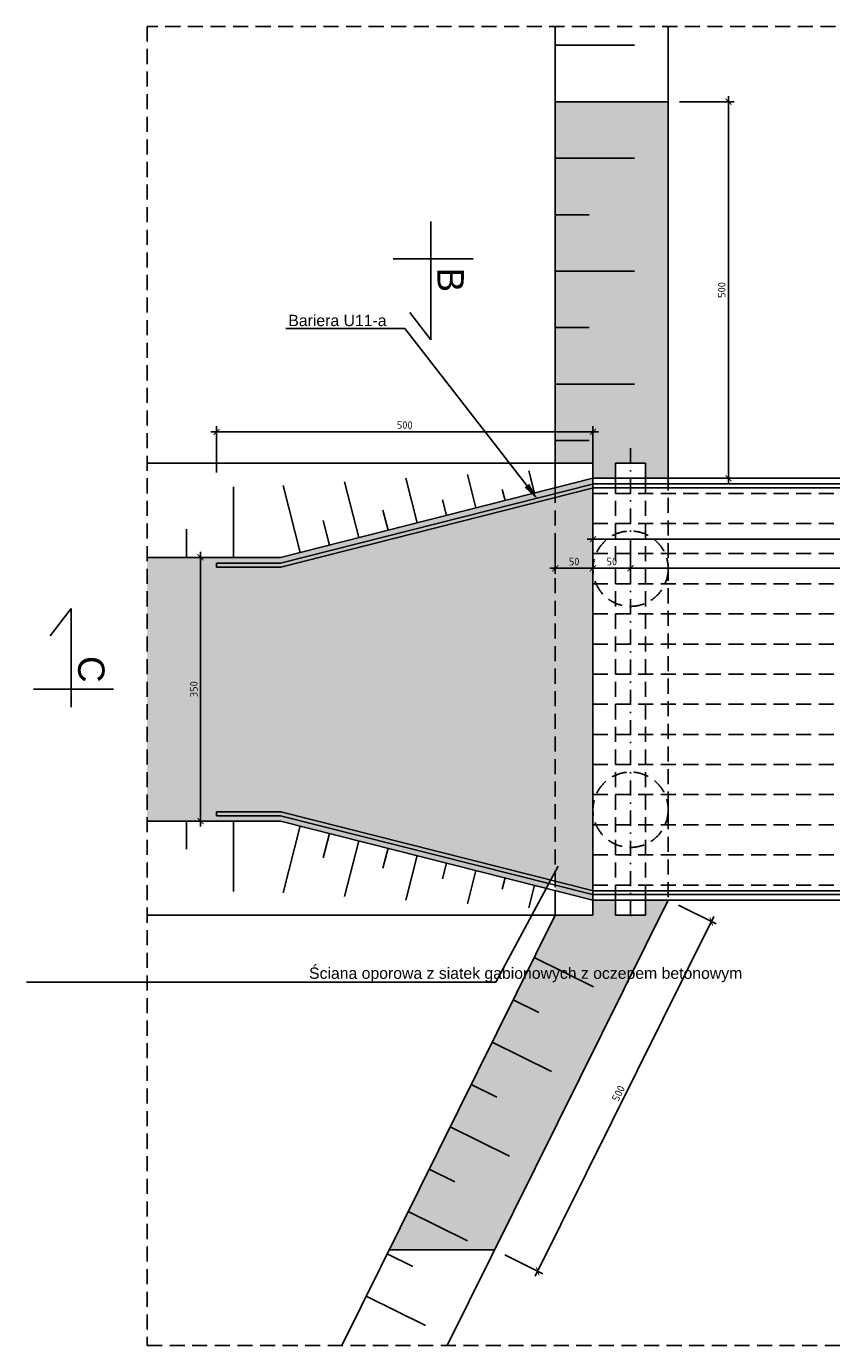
# Model space of a CAD drawing. Header units: millimetres. Extents: x 39946 to 45217, y -14924 to -13018.
# Tile 1 of 10: x 39946 to 41016, y -14865 to -13114. Entities that reach past the tile are written whole.
import ezdxf
from ezdxf import colors
from ezdxf.entities.mleader import LeaderData, LeaderLine
from ezdxf.math import Vec2, Vec3

# ---------------------------------------------------------------- set-up
doc = ezdxf.new("R2010")
doc.units = ezdxf.units.MM
doc.header["$LTSCALE"] = 40
doc.header["$PDMODE"] = 35
doc.header["$PDSIZE"] = 10
doc.linetypes.add('DASHDOT', pattern=[1, 0.5, -0.25, 0, -0.25])
doc.linetypes.add('DASHED', pattern=[0.75, 0.5, -0.25])
doc.layers.get('0').transparency = 0.4
doc.layers.get('Defpoints').transparency = 0.4
for name, color, linetype in [('K01', 94, 'Continuous'), ('K02', 253, 'Continuous'), ('K025', 161, 'Continuous'), ('K035', 40, 'Continuous')]:
    doc.layers.add(name, color=color, linetype=linetype)
doc.styles.get("Standard").update_dxf_attribs({"font": 'isocpeur.ttf', "height": 10})
doc.linetypes.add('ZIGZAG', pattern='A,0.00254,-5.08,[131,ltypeshp.shx,S=5.08,R=0,X=-5.08,Y=0],-10.16,[131,ltypeshp.shx,S=5.08,R=180,X=5.08,Y=0],-5.08', length=20.32254)
doc.dimstyles.new('ARCHIC', dxfattribs={"dimtxt": 10, "dimasz": 8, "dimexe": 7.5, "dimexo": 15, "dimgap": 4, "dimtad": 1, "dimdec": 1, "dimrnd": 0.5, "dimtxsty": 'Standard', "dimblk": 'ARCHTICK', "dimcen": 12.5, "dimdle": 7.5, "dimclrd": 94, "dimclre": 94, "dimclrt": 151, "dimazin": 2, "dimtfac": 1, "dimtdec": 1, "dimtmove": 2, "dimatfit": 3, "dimfxl": 7.5, "dimarcsym": 0})

# ---------------------------------------------------------------- blocks, each defined once
blk = doc.blocks.new('_ArchTick')
at = {"color": 0, "linetype": 'ByBlock', "const_width": 0.15}
blk.add_lwpolyline([(-0.5, -0.5), (0.5, 0.5)], dxfattribs=at)
blk = doc.blocks.new('*D219')
at = {"layer": 'Defpoints', "color": 0}
for p in [(40798.9, -13214), (40878.9, -13214), (40798.9, -13714)]:
    blk.add_point(p, dxfattribs=at)
at = {"layer": 'K025', "color": 94, "lineweight": -2}
for p, q in [((40813.9, -13214), (40886.4, -13214)), ((40878.9, -13721.5), (40878.9, -13206.5)), ((40813.9, -13714), (40886.4, -13714))]:
    blk.add_line(p, q, dxfattribs=at)
at = {"layer": 'K025', "color": 94, "lineweight": -2, "xscale": 8, "yscale": 8, "zscale": 8}
for p, rotation in [((40878.9, -13214), 90), ((40878.9, -13714), 270)]:
    blk.add_blockref('_ArchTick', p, dxfattribs=dict(at, rotation=rotation))
at = {"layer": 'K025', "color": 151, "insert": (40869.9, -13464), "char_height": 10, "attachment_point": 5, "rotation": 90}
blk.add_mtext('500', dxfattribs=at)
blk = doc.blocks.new('*D221')
at = {"layer": 'Defpoints', "color": 0}
for p in [(40748.9, -13784.1), (41598.9, -13784.1), (41598.9, -13833.5)]:
    blk.add_point(p, dxfattribs=at)
at = {"layer": 'K025', "color": 94, "lineweight": -2}
for p, q in [((40748.9, -13799.1), (40748.9, -13841)), ((41598.9, -13799.1), (41598.9, -13841)), ((40741.4, -13833.5), (41606.4, -13833.5))]:
    blk.add_line(p, q, dxfattribs=at)
at = {"layer": 'K025', "color": 94, "lineweight": -2, "xscale": 8, "yscale": 8, "zscale": 8, "rotation": 180}
blk.add_blockref('_ArchTick', (40748.9, -13833.5), dxfattribs=at)
at = {"layer": 'K025', "color": 94, "lineweight": -2, "xscale": 8, "yscale": 8, "zscale": 8}
blk.add_blockref('_ArchTick', (41598.9, -13833.5), dxfattribs=at)
at = {"layer": 'K025', "color": 151, "insert": (41173.9, -13824.5), "char_height": 10, "attachment_point": 5}
blk.add_mtext('850', dxfattribs=at)
blk = doc.blocks.new('*D222')
at = {"layer": 'Defpoints', "color": 0}
for p in [(40698.9, -13784.1), (40748.9, -13784.1), (40698.9, -13833.5)]:
    blk.add_point(p, dxfattribs=at)
at = {"layer": 'K025', "color": 94, "lineweight": -2}
for p, q in [((40698.9, -13799.1), (40698.9, -13841)), ((40748.9, -13799.1), (40748.9, -13841)), ((40756.4, -13833.5), (40691.4, -13833.5))]:
    blk.add_line(p, q, dxfattribs=at)
at = {"layer": 'K025', "color": 94, "lineweight": -2, "xscale": 8, "yscale": 8, "zscale": 8, "rotation": 180}
blk.add_blockref('_ArchTick', (40698.9, -13833.5), dxfattribs=at)
at = {"layer": 'K025', "color": 94, "lineweight": -2, "xscale": 8, "yscale": 8, "zscale": 8}
blk.add_blockref('_ArchTick', (40748.9, -13833.5), dxfattribs=at)
at = {"layer": 'K025', "color": 151, "insert": (40723.9, -13824.5), "char_height": 10, "attachment_point": 5}
blk.add_mtext('50', dxfattribs=at)
blk = doc.blocks.new('*D225')
at = {"layer": 'Defpoints', "color": 0}
for p in [(40798.9, -14274), (40568.5, -14738.5), (40625.6, -14766.8)]:
    blk.add_point(p, dxfattribs=at)
at = {"layer": 'K025', "color": 94, "lineweight": -2}
for p, q in [((40812.3, -14280.7), (40862.7, -14305.7)), ((40859.3, -14295.7), (40622.3, -14773.5)), ((40581.9, -14745.1), (40632.3, -14770.1))]:
    blk.add_line(p, q, dxfattribs=at)
at = {"layer": 'K025', "color": 94, "lineweight": -2, "xscale": 8, "yscale": 8, "zscale": 8}
for p, rotation in [((40856, -14302.4), 63.61424627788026), ((40625.6, -14766.8), 243.6142462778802)]:
    blk.add_blockref('_ArchTick', p, dxfattribs=dict(at, rotation=rotation))
at = {"layer": 'K025', "color": 151, "insert": (40732.7, -14530.6), "char_height": 10, "attachment_point": 5, "rotation": 63.6142}
blk.add_mtext('500', dxfattribs=at)
blk = doc.blocks.new('*D227')
at = {"layer": 'Defpoints', "color": 0}
for p in [(40106.8, -13819), (40106.8, -14169), (40177.8, -14169)]:
    blk.add_point(p, dxfattribs=at)
at = {"layer": 'K025', "color": 94, "lineweight": -2}
for p, q in [((40121.8, -13819), (40185.3, -13819)), ((40177.8, -13811.5), (40177.8, -14176.5)), ((40121.8, -14169), (40185.3, -14169))]:
    blk.add_line(p, q, dxfattribs=at)
at = {"layer": 'K025', "color": 94, "lineweight": -2, "xscale": 8, "yscale": 8, "zscale": 8}
for p, rotation in [((40177.8, -13819), 90), ((40177.8, -14169), 270)]:
    blk.add_blockref('_ArchTick', p, dxfattribs=dict(at, rotation=rotation))
at = {"layer": 'K025', "color": 151, "insert": (40168.8, -13994), "char_height": 10, "attachment_point": 5, "rotation": 90}
blk.add_mtext('350', dxfattribs=at)
blk = doc.blocks.new('*D241')
at = {"layer": 'Defpoints', "color": 0}
for p in [(40198.9, -13652.4), (40198.9, -13721.5), (40698.9, -13721.5)]:
    blk.add_point(p, dxfattribs=at)
at = {"layer": 'K01', "color": 94, "lineweight": -2}
for p, q in [((40706.4, -13652.4), (40191.4, -13652.4)), ((40198.9, -13706.5), (40198.9, -13644.9)), ((40698.9, -13706.5), (40698.9, -13644.9))]:
    blk.add_line(p, q, dxfattribs=at)
at = {"layer": 'K01', "color": 94, "lineweight": -2, "xscale": 8, "yscale": 8, "zscale": 8, "rotation": 180}
blk.add_blockref('_ArchTick', (40198.9, -13652.4), dxfattribs=at)
at = {"layer": 'K01', "color": 94, "lineweight": -2, "xscale": 8, "yscale": 8, "zscale": 8}
blk.add_blockref('_ArchTick', (40698.9, -13652.4), dxfattribs=at)
at = {"layer": 'K01', "color": 151, "insert": (40448.9, -13643.4), "char_height": 10, "attachment_point": 5}
blk.add_mtext('500', dxfattribs=at)
blk = doc.blocks.new('*D242')
at = {"layer": 'Defpoints', "color": 0}
for p in [(42048.9, -13636.3), (41548.9, -13704), (42048.9, -13704), (41598.9, -13794.9), (40698.9, -13854), (41598.9, -13854)]:
    blk.add_point(p, dxfattribs=at)
at = {"layer": 'K01', "color": 94, "lineweight": -2}
for p, q in [((40691.4, -13794.9), (41606.4, -13794.9)), ((40698.9, -13839), (40698.9, -13787.4)), ((41598.9, -13839), (41598.9, -13787.4))]:
    blk.add_line(p, q, dxfattribs=at)
at = {"layer": 'K02', "color": 94, "lineweight": -2}
for p, q in [((41541.4, -13636.3), (42056.4, -13636.3)), ((41548.9, -13689), (41548.9, -13628.8)), ((42048.9, -13689), (42048.9, -13628.8))]:
    blk.add_line(p, q, dxfattribs=at)
at = {"layer": 'K01', "color": 94, "lineweight": -2, "xscale": 8, "yscale": 8, "zscale": 8, "rotation": 180}
blk.add_blockref('_ArchTick', (40698.9, -13794.9), dxfattribs=at)
at = {"layer": 'K01', "color": 94, "lineweight": -2, "xscale": 8, "yscale": 8, "zscale": 8}
blk.add_blockref('_ArchTick', (41598.9, -13794.9), dxfattribs=at)
at = {"layer": 'K02', "color": 94, "lineweight": -2, "xscale": 8, "yscale": 8, "zscale": 8, "rotation": 180}
blk.add_blockref('_ArchTick', (41548.9, -13636.3), dxfattribs=at)
at = {"layer": 'K02', "color": 94, "lineweight": -2, "xscale": 8, "yscale": 8, "zscale": 8}
blk.add_blockref('_ArchTick', (42048.9, -13636.3), dxfattribs=at)
at = {"layer": 'K01', "color": 151, "insert": (41148.9, -13785.9), "char_height": 10, "attachment_point": 5}
blk.add_mtext('900', dxfattribs=at)
at = {"layer": 'K02', "color": 151, "insert": (41798.9, -13627.3), "char_height": 10, "attachment_point": 5}
blk.add_mtext('500', dxfattribs=at)
blk = doc.blocks.new('*D243')
at = {"layer": 'Defpoints', "color": 0}
for p in [(40648.9, -13784.1), (40698.9, -13784.1), (40648.9, -13833.5)]:
    blk.add_point(p, dxfattribs=at)
at = {"layer": 'K01', "color": 94, "lineweight": -2}
for p, q in [((40648.9, -13799.1), (40648.9, -13841)), ((40698.9, -13799.1), (40698.9, -13841)), ((40706.4, -13833.5), (40641.4, -13833.5))]:
    blk.add_line(p, q, dxfattribs=at)
at = {"layer": 'K01', "color": 94, "lineweight": -2, "xscale": 8, "yscale": 8, "zscale": 8, "rotation": 180}
blk.add_blockref('_ArchTick', (40648.9, -13833.5), dxfattribs=at)
at = {"layer": 'K01', "color": 94, "lineweight": -2, "xscale": 8, "yscale": 8, "zscale": 8}
blk.add_blockref('_ArchTick', (40698.9, -13833.5), dxfattribs=at)
at = {"layer": 'K01', "color": 151, "insert": (40673.9, -13824.5), "char_height": 10, "attachment_point": 5}
blk.add_mtext('50', dxfattribs=at)

msp = doc.modelspace()

# ---------------------------------------------------------------- hatches: boundary and pattern name
at = {"layer": 'K01'}
h = msp.add_hatch(dxfattribs=at)
h.set_pattern_fill('GRAVEL', color=256)
h.set_pattern_definition([(228.01279, (40446.663, -13932.4285), (-203.2, -228.6), [3.4172, -338.30484]), (184.96974, (40444.377, -13934.9685), (304.7999999, 25.4000014), [5.86405, -580.5405]), (132.51045, (40438.535, -13935.4765), (254, -279.4), [4.1348, -409.34723]), (267.27369, (40428.629, -13941.8265), (25.4, 508), [5.34005, -528.66437]), (292.83365, (40428.375, -13947.1605), (-127, 304.8), [5.23634, -518.3981]), (357.27369, (40430.407, -13951.9865), (-508, 25.4), [5.34005, -528.66437]), (37.69424, (40435.74105, -13952.2405), (-330.2, -254), [7.06194, -699.13115]), (72.25533, (40441.32905, -13947.9225), (177.8, 558.8), [6.6672, -660.05257]), (121.42957, (40443.361, -13941.5725), (-203.2, 330.2), [5.35813, -530.45546]), (175.23636, (40440.567, -13937.0005), (279.4, -25.4), [6.11713, -299.73937]), (222.39744, (40434.47105, -13936.4925), (-304.8, -279.4), [7.91078, -783.16773]), (138.81407, (40453.775, -13942.0805), (-177.8, 152.4), [2.70005, -267.30566]), (171.46923, (40451.743, -13940.3025), (330.2, -50.8), [5.1368, -508.5464]), (225, (40446.663, -13939.54), (4e-15, -25.4), [3.5921, -32.3289]), (203.1986, (40444.885, -13936.4925), (127, 50.8), [1.9344, -191.5062]), (291.8014, (40443.107, -13937.2545), (-25.4, 76.2), [2.73566, -134.0475]), (30.96376, (40444.123, -13939.7945), (76.2, 50.8), [4.4432, -143.663]), (161.565, (40447.933, -13937.5085), (50.8, -25.4), [3.2129, -77.109]), (16.38954, (40428.375, -13937.2545), (254, 76.2), [4.5009, -445.58827]), (70.34618, (40432.693, -13935.9845), (-101.6, -279.4), [3.776, -373.82216]), (293.1986, (40447.933, -13932.4285), (-50.8, 127), [3.8688, -189.57184]), (343.61046, (40449.457, -13935.9845), (-254, 76.2), [4.5009, -445.58827]), (339.44395, (40428.375, -13953.0025), (-127, 50.8), [4.34035, -212.67734]), (294.77514, (40432.439, -13954.5265), (-127, 279.4), [3.6367, -360.03593]), (66.8014, (40448.187, -13957.8285), (50.8, 127), [3.8688, -189.57184]), (17.35402, (40449.711, -13954.2725), (-330.2, -101.6), [4.25783, -421.52376]), (69.44395, (40435.741, -13957.8285), (-50.8, -127), [2.1702, -214.8475]), (101.3099, (40446.663, -13957.8285), (-25.4, 101.6), [1.29515, -128.21995]), (165.96376, (40446.409, -13956.5585), (76.2, -25.4), [5.23634, -99.49055]), (186.009, (40441.329, -13955.2885), (254, 25.4), [4.85267, -480.41365]), (303.6901, (40444.123, -13942.0805), (-25.4, 50.8), [3.66324, -87.91776]), (353.15723, (40446.155, -13945.1285), (431.8, -50.8), [6.39557, -633.1601]), (60.9454, (40452.505, -13945.8905), (-101.6, -177.8), [2.6151, -258.8939]), (90, (40453.775, -13943.605), (-25.4, 25.4), [1.524, -23.876]), (120.25644, (40440.821, -13954.5265), (101.6, -177.8), [3.52867, -349.3394]), (48.0128, (40439.043, -13951.4785), (203.2, 228.6), [6.83443, -334.8876]), (0, (40443.615, -13946.399), (25.4, 25.4), [6.604, -18.796]), (325.30485, (40450.219, -13946.3985), (254, -177.8), [4.0161, -397.59317]), (254.0546, (40453.521, -13948.6845), (-25.4, -101.6), [3.6983, -181.2165]), (207.64598, (40452.505, -13952.2405), (-482.6, -254), [6.02145, -596.12464]), (175.42608, (40447.171, -13955.0345), (-330.2, 25.4), [6.3703, -630.65846])])
h.paths.add_polyline_path([(40428.38, -14738.46), (40648.86, -14294.02), (40698.86, -14294.02), (40698.86, -14274.02), (40728.86, -14274.02), (40728.86, -14294.02), (40768.86, -14294.02), (40768.86, -14274.02), (40798.86, -14274.02), (40568.45, -14738.46)])
h.paths.add_polyline_path([(40648.86, -13694.02), (40648.86, -13214.02), (40798.86, -13214.02), (40798.86, -13714.02), (40768.86, -13714.02), (40768.86, -13694.02), (40728.86, -13694.02), (40728.86, -13714.02), (40698.86, -13714.02), (40698.86, -13694.02)])
h = msp.add_hatch(dxfattribs=at)
h.set_pattern_fill('AR-CONC', color=256, scale=0.1)
h.set_pattern_definition([(50, (41014.296, -14504.429), (18.21847, -1.5939), [1.905, -20.955]), (355, (41014.296, -14504.429), (-3.52434, 19.10568), [1.524, -16.76406]), (100.4514, (41015.814, -14504.562), (14.69412, 17.51178), [1.619, -17.80902]), (46.1842, (41014.296, -14499.349), (27.1079, -4.20423), [2.8575, -31.4325]), (96.6356, (41016.555, -14499.7), (23.7404, 24.7426), [2.4285, -26.71356]), (351.1842, (41014.296, -14499.35), (23.7404, 24.7426), [2.286, -25.146]), (21, (41016.836, -14500.619), (15.16144, -10.22652), [1.905, -20.955]), (326, (41016.836, -14500.619), (6.1802, 18.4188), [1.524, -16.764]), (71.4514, (41018.099, -14501.471), (21.34164, 8.19228), [1.619, -17.809]), (37.5, (41014.2955, -14504.429), (0.30886, 8.455504), [0, -16.5608, 0, -17.018, 0, -16.8275]), (7.5, (41014.2955, -14504.429), (6.681966, 10.01806), [0, -9.7028, 0, -16.1798, 0, -6.4135]), (-32.5, (41008.631, -14504.429), (13.55906, -0.572874), [0, -6.35, 0, -19.812, 0, -26.289]), (-42.5, (41006.091, -14504.429), (14.81292, 2.54265), [0, -8.255, 0, -13.1572, 0, -18.669])])
h.paths.add_polyline_path([(40106.76, -14169.02), (40106.76, -13819.02), (40284.06, -13819.02), (40648.86, -13726.68), (40648.86, -14236.39), (40637, -14258.37), (40284.06, -14169.02)])
h.paths.add_polyline_path([(40648.86, -13726.68), (40698.86, -13714.02), (40698.86, -14274.02), (40648.86, -14261.37), (40648.86, -14236.39), (40652.88, -14228.94), (40656.4, -14230.84), (40664.27, -14207.82), (40649.36, -14227.04), (40652.88, -14228.94), (40648.86, -14236.39)])
h.paths.add_polyline_path([(40734.45, -13832.02), (40713.26, -13832.02), (40713.26, -13817.02), (40734.45, -13817.02)], flags=9)

# ---------------------------------------------------------------- linework, layer by layer
at = {"layer": 'K01', "linetype": 'DASHED'}
for p, q in [((42190.95, -13114.02), (40106.76, -13114.02)), ((40106.76, -13114.02), (40106.76, -14865.5)), ((40728.86, -13714.02), (40728.86, -14274.02)), ((40768.86, -13714.02), (40768.86, -14274.02)), ((40798.86, -13710.02), (40798.86, -14274.02)), ((40648.86, -13726.68), (40648.86, -14261.37)), ((40698.86, -13734.02), (41598.86, -13734.02)), ((40698.86, -13774.02), (41598.86, -13774.02)), ((40698.86, -13814.02), (41598.86, -13814.02)), ((40698.86, -13854.02), (41598.86, -13854.02)), ((40698.86, -13894.02), (41598.86, -13894.02)), ((40698.86, -13934.02), (41598.86, -13934.02)), ((40698.86, -13974.02), (41598.86, -13974.02)), ((40698.86, -14014.02), (41598.86, -14014.02)), ((40698.86, -14054.02), (41598.86, -14054.02)), ((40698.86, -14094.02), (41598.86, -14094.02)), ((40698.86, -14134.02), (41598.86, -14134.02)), ((40698.86, -14174.02), (41598.86, -14174.02)), ((40698.86, -14214.02), (41598.86, -14214.02)), ((40698.86, -14254.02), (41598.86, -14254.02)), ((40106.76, -14865.5), (42190.95, -14865.5))]:
    msp.add_line(p, q, dxfattribs=at)
at = {"layer": 'K01'}
for p, q in [((40648.86, -13139.02), (40753.86, -13139.02)), ((40648.86, -13289.02), (40753.86, -13289.02)), ((40648.86, -13364.02), (40693.86, -13364.02)), ((40648.86, -13439.02), (40753.86, -13439.02)), ((40648.86, -13514.02), (40693.86, -13514.02)), ((40648.86, -13589.02), (40753.86, -13589.02)), ((40648.86, -13664.02), (40693.86, -13664.02)), ((40465.61, -13773.07), (40450.6, -13713.78)), ((40543.36, -13753.39), (40532.09, -13708.86)), ((40621.11, -13733.71), (40613.58, -13703.94)), ((40221.56, -13819.02), (40221.56, -13725.27)), ((40310.11, -13812.43), (40287.63, -13723.63)), ((40387.86, -13792.75), (40369.12, -13718.71)), ((40582.23, -13743.55), (40578.47, -13728.69)), ((40504.48, -13763.23), (40499.23, -13742.47)), ((40426.73, -13782.91), (40419.98, -13756.24)), ((40159.06, -13819.02), (40159.06, -13781.52)), ((40348.98, -13802.59), (40340.74, -13770.02)), ((40159.06, -14169.02), (40159.06, -14206.52)), ((40221.56, -14169.02), (40221.56, -14262.77)), ((40310.11, -14175.62), (40287.63, -14264.42)), ((40348.98, -14185.46), (40340.74, -14218.03)), ((40387.86, -14195.3), (40369.12, -14269.34)), ((40426.73, -14205.14), (40419.98, -14231.8)), ((40465.61, -14214.98), (40450.6, -14274.26)), ((40504.48, -14224.82), (40499.23, -14245.58)), ((40543.36, -14234.66), (40532.09, -14279.18)), ((40582.23, -14244.5), (40578.47, -14259.36)), ((40621.11, -14254.34), (40613.58, -14284.1)), ((40620.98, -14350.23), (40699.66, -14389.27)), ((40593.09, -14406.44), (40626.82, -14423.17)), ((40565.21, -14462.64), (40643.9, -14501.68)), ((40537.32, -14518.85), (40571.05, -14535.58)), ((40509.44, -14575.05), (40588.13, -14614.09)), ((40481.56, -14631.26), (40515.28, -14647.99)), ((40453.67, -14687.47), (40532.36, -14726.5)), ((40425.79, -14743.67), (40459.51, -14760.4)), ((40397.91, -14799.88), (40476.6, -14838.92))]:
    msp.add_line(p, q, dxfattribs=at)
at = {"layer": 'K01', "linetype": 'DASHDOT'}
msp.add_line((40748.86, -13674.02), (40748.86, -14314.02), dxfattribs=at)
at = {"layer": 'K01', "linetype": 'DASHED'}
for centre in [(40748.86, -13834.02), (40748.86, -14154.02)]:
    msp.add_circle(centre, 50, dxfattribs=at)
at = {"layer": 'K02'}
for p, q in [((40698.25, -13721.88), (40283.75, -13826.8)), ((40699.47, -13726.73), (40284.37, -13831.8)), ((40698.86, -13721.52), (41598.86, -13721.52)), ((40698.86, -13726.52), (41598.86, -13726.52)), ((40283.75, -13826.8), (40198.86, -13826.8)), ((40198.86, -13826.8), (40198.86, -13831.8)), ((40284.37, -13831.8), (40198.86, -13831.8)), ((40284.37, -14157.02), (40198.86, -14157.02)), ((40198.86, -14157.02), (40198.86, -14162.02)), ((40283.75, -14162.02), (40198.86, -14162.02)), ((40698.25, -14266.37), (40283.75, -14162.02)), ((40699.47, -14261.52), (40284.37, -14157.02)), ((40698.86, -14261.52), (41598.86, -14261.52)), ((40698.86, -14266.52), (41598.86, -14266.52))]:
    msp.add_line(p, q, dxfattribs=at)
at = {"layer": 'K025'}
for p, q in [((40648.86, -13214.02), (40648.86, -13114.02)), ((40798.86, -13114.02), (40798.86, -13714.02)), ((40648.86, -13214.02), (40648.86, -13714.02)), ((40798.86, -13214.02), (40648.86, -13214.02)), ((40648.86, -13694.02), (40106.76, -13694.02)), ((40648.86, -13694.02), (40648.86, -13726.68)), ((40648.86, -13694.02), (40698.86, -13694.02)), ((40698.86, -13694.02), (40698.86, -13714.02)), ((40728.86, -13714.02), (40728.86, -13694.02)), ((40728.86, -13694.02), (40768.86, -13694.02)), ((40768.86, -13714.02), (40768.86, -13694.02)), ((40698.86, -13714.02), (40284.06, -13819.02)), ((40698.86, -13714.02), (41598.86, -13714.02)), ((40698.86, -13714.02), (40698.86, -14274.02)), ((40284.06, -13819.02), (40106.76, -13819.02)), ((40284.06, -14169.02), (40106.76, -14169.02)), ((40698.86, -14274.02), (40284.06, -14169.02)), ((40798.86, -14274.02), (40505.43, -14865.5)), ((40648.86, -14261.37), (40648.86, -14294.02)), ((40698.86, -14274.02), (41598.86, -14274.02)), ((40698.86, -14274.02), (40698.86, -14294.02)), ((40728.86, -14274.02), (40728.86, -14294.02)), ((40768.86, -14274.02), (40768.86, -14294.02)), ((40648.86, -14294.02), (40106.76, -14294.02)), ((40648.86, -14294.02), (40365.35, -14865.5)), ((40648.86, -14294.02), (40698.86, -14294.02)), ((40728.86, -14294.02), (40768.86, -14294.02)), ((40568.45, -14738.46), (40428.38, -14738.46))]:
    msp.add_line(p, q, dxfattribs=at)
at = {"layer": 'K035'}
for p, q in [((40483.56, -13530.09), (40483.56, -13372.94)), ((40433.42, -13422.75), (40539.85, -13422.75)), ((40483.56, -13530.09), (40455.76, -13493.74)), ((40005.84, -13886.69), (39978.05, -13923.03)), ((40005.84, -13886.69), (40005.84, -14017.74)), ((39955.71, -13994.02), (40062.14, -13994.02))]:
    msp.add_line(p, q, dxfattribs=at)

# ---------------------------------------------------------------- texts
at = {"layer": 'K035', "char_height": 35, "rotation": 270}
for s, insert, attachment_point in [('{\\fArial|b0|i0|c238|p34;B}', (40492.41, -13466.83), 9), ('{\\fArial|b0|i0|c238|p34;C}', (40014.7, -13949.95), 7)]:
    msp.add_mtext_dynamic_manual_height_columns(s, width=46.689, gutter_width=50, heights=[0], dxfattribs=dict(at, insert=insert, attachment_point=attachment_point))

# ---------------------------------------------------------------- dimensions: what is measured, and where the dimension line sits
at = {"layer": 'K01'}
for base, p1, p2, picture, middle in [((41598.86, -13794.91), (40698.86, -13854.02), (41598.86, -13854.02), '*D242', (41148.86, -13785.91)), ((40198.86, -13652.43), (40698.86, -13721.52), (40198.86, -13721.52), '*D241', (40448.86, -13643.43)), ((40648.86, -13833.52), (40698.86, -13784.1), (40648.86, -13784.1), '*D243', (40673.86, -13824.52))]:
    dim = msp.add_linear_dim(base=base, p1=p1, p2=p2, dimstyle='ARCHIC', dxfattribs=at)
    dim.commit()
    dim.dimension.update_dxf_attribs({"geometry": picture, "text_midpoint": middle})
at = {"layer": 'K02'}
dim = msp.add_linear_dim(base=(42048.86, -13636.34), p1=(41548.86, -13704.02), p2=(42048.86, -13704.02), dimstyle='ARCHIC', dxfattribs=at)
dim.commit()
dim.dimension.update_dxf_attribs({"geometry": '*D242', "text_midpoint": (41798.86, -13627.34)})
at = {"layer": 'K025'}
dim = msp.add_linear_dim(base=(40878.9, -13214.02), p1=(40798.86, -13714.02), p2=(40798.86, -13214.02), angle=90, dimstyle='ARCHIC', dxfattribs=at)
dim.commit()
dim.dimension.update_dxf_attribs({"geometry": '*D219', "text_midpoint": (40869.9, -13464.02)})
for base, p2, picture, middle in [((40698.86, -13833.52), (40698.86, -13784.1), '*D222', (40723.86, -13824.52)), ((41598.86, -13833.52), (41598.86, -13784.1), '*D221', (41173.86, -13824.52))]:
    dim = msp.add_linear_dim(base=base, p1=(40748.86, -13784.1), p2=p2, dimstyle='ARCHIC', dxfattribs=at)
    dim.commit()
    dim.dimension.update_dxf_attribs({"geometry": picture, "text_midpoint": middle})
dim = msp.add_aligned_dim(p1=(40106.76, -13819.02), p2=(40106.76, -14169.02), distance=71.06, dimstyle='ARCHIC', dxfattribs=at)
dim.commit()
dim.dimension.update_dxf_attribs({"geometry": '*D227', "text_midpoint": (40168.82, -13994.02)})
dim = msp.add_aligned_dim(p1=(40798.86, -14274.02), p2=(40568.45, -14738.46), distance=63.79, text='500', dimstyle='ARCHIC', dxfattribs=at)
dim.commit()
dim.dimension.update_dxf_attribs({"geometry": '*D225', "text_midpoint": (40732.74, -14530.59)})

# ---------------------------------------------------------------- leaders
at = {"layer": 'K01', "linetype": 'ZIGZAG'}
ml = msp.add_multileader_mtext('Standard', dxfattribs=at)
ml.set_content('{\\f@Arial Unicode MS|b0|i0|c238|p34;Bariera U11-a}', color=256)
ml.set_leader_properties()
ml.build(insert=Vec2(0, 0))
ml.multileader.update_dxf_attribs({"text_right_attachment_type": 6, "dogleg_length": 0.36, "arrow_head_size": 24, "scale": 3})
ctx = ml.context
ctx.base_point, ctx.scale, ctx.char_height, ctx.arrow_head_size, ctx.landing_gap_size, ctx.plane_origin = Vec3(40288.32, -13504.59), 3, 15, 24, 6, Vec3(40090.87, -13505.39)
ctx.right_attachment = 6
notes = []
notes.append((ctx, [(0, (1, 1, 0), (40448.92, -13514.96), (-1, 0), 20.55, [(0, [(40625.96, -13742.67)], 256, [])])]))
ctx.mtext.insert, ctx.mtext.flow_direction = Vec3(40294.32, -13496.96), 5
ml = msp.add_multileader_mtext('Standard', dxfattribs=at)
ml.set_content('\\pxsm1,ql;{\\f@Arial Unicode MS|b0|i0|c238|p34;Ściana oporowa z siatek gabionowych z oczepem betonowym}', color=256)
ml.set_leader_properties()
ml.build(insert=Vec2(0, 0))
ml.multileader.update_dxf_attribs({"text_right_attachment_type": 6, "dogleg_length": 0.36, "arrow_head_size": 24, "scale": 3})
ctx = ml.context
ctx.base_point, ctx.scale, ctx.char_height, ctx.arrow_head_size, ctx.landing_gap_size, ctx.plane_origin = Vec3(40315.85, -14373.23), 3, 15, 24, 6, Vec3(40830.88, -14294.8)
ctx.right_attachment = 6
notes.append((ctx, [(0, (1, 1, 0), (40569.81, -14382.93), (-1, 0), 14.55, [(0, [(40664.27, -14207.82)], 256, [])])]))
ctx.mtext.insert, ctx.mtext.width, ctx.mtext.flow_direction = Vec3(40321.85, -14363.53), 281.4855, 5
for ctx, leaders in notes:
    for number, flags, end, landing, length, lines in leaders:
        leader = LeaderData()
        leader.index, (leader.has_last_leader_line, leader.has_dogleg_vector, leader.attachment_direction) = number, flags
        leader.last_leader_point, leader.dogleg_vector, leader.dogleg_length = Vec3(end), Vec3(landing), length
        for number, points, colour, breaks in lines:
            line = LeaderLine()
            line.index, line.vertices, line.color, line.breaks = number, Vec3.list(points), colors.encode_raw_color(colour), breaks
            leader.lines.append(line)
        ctx.leaders.append(leader)

doc.saveas('drawing.dxf')
